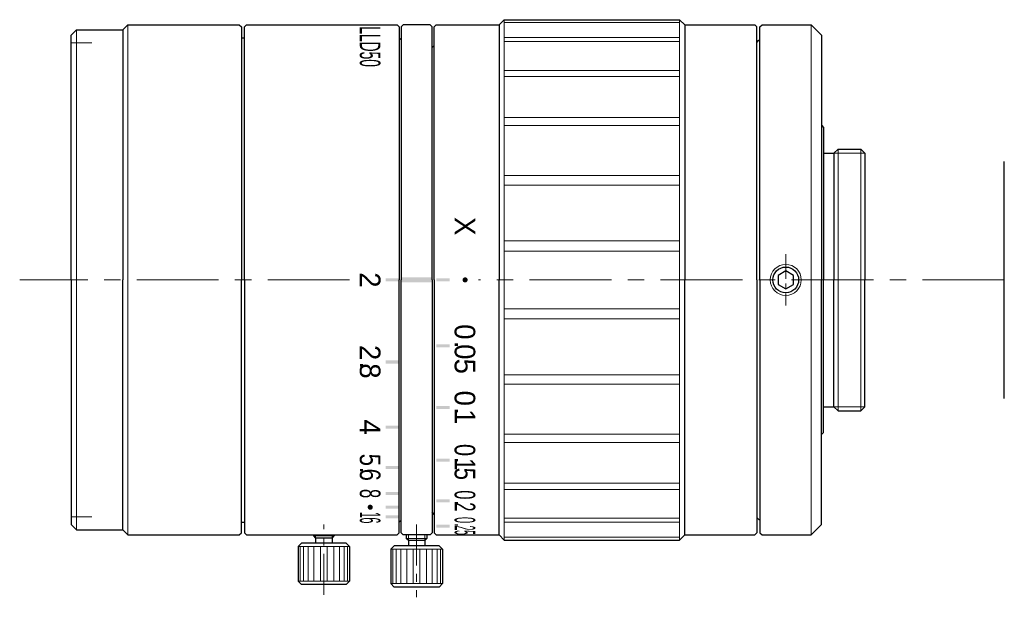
# Model space of a CAD drawing. Header units: millimetres. Extents: x 6.5 to 102, y 19.2 to 75.2.
import ezdxf
from ezdxf.enums import TextEntityAlignment as Align

# ---------------------------------------------------------------- set-up
doc = ezdxf.new("R2010")
doc.units = ezdxf.units.MM
doc.header["$LTSCALE"] = 0.25
doc.linetypes.add('CENTER', pattern=[50.8, 31.75, -6.35, 6.35, -6.35])
doc.layers.add('00_補助線', color=252, linetype='Continuous', lineweight=0, plot=False)
for name, color, linetype, lineweight in [('01_外形線', 7, 'Continuous', 30), ('02_ﾈｼﾞ（断面）・遮光線仕切り', 7, 'Continuous', 20), ('03_ﾈｼﾞ・ﾛｰﾚｯﾄ・遮光線', 7, 'Continuous', 9), ('04_中心線', 1, 'CENTER', 20), ('06_面取線', 7, 'Continuous', 9), ('09_文字', 2, 'Continuous', 20)]:
    doc.layers.add(name, color=color, linetype=linetype, lineweight=lineweight)
doc.styles.add('VS Standard', font='txt', dxfattribs={"height": 3})

# ---------------------------------------------------------------- blocks, each defined once
blk = doc.blocks.new('HM30##')
at = {"layer": '01_外形線'}
blk.add_lwpolyline([(-0.75, -0.433), (0, -0.866), (0.75, -0.433), (0.75, 0.433), (0, 0.866), (-0.75, 0.433)], close=True, dxfattribs=at)
blk.add_circle((0, 0), 1.25, dxfattribs=at)
at = {"layer": '03_ﾈｼﾞ・ﾛｰﾚｯﾄ・遮光線'}
blk.add_circle((0, 0), 1.5, dxfattribs=at)

msp = doc.modelspace()

# ---------------------------------------------------------------- hatches: boundary and pattern name
at = {"layer": '01_外形線'}
h = msp.add_hatch(color=256, dxfattribs=at)
h.dxf.hatch_style = 1
h.paths.add_polyline_path([(43.313, 49.85), (43.313, 50.15), (42.013, 50.15), (42.013, 49.85)])
h = msp.add_hatch(color=256, dxfattribs=at)
h.dxf.hatch_style = 1
h.paths.add_polyline_path([(46.513, 50.25), (43.513, 50.25), (43.513, 49.75), (46.513, 49.75)])
h = msp.add_hatch(color=256, dxfattribs=at)
h.dxf.hatch_style = 1
h.paths.add_polyline_path([(48.213, 49.85), (48.213, 50.15), (46.913, 50.15), (46.913, 49.85)])
h = msp.add_hatch(color=256, dxfattribs=at)
h.dxf.hatch_style = 1
h.paths.add_polyline_path([(48.213, 43.444), (48.213, 43.744), (46.913, 43.744), (46.913, 43.444)])
h = msp.add_hatch(color=256, dxfattribs=at)
h.dxf.hatch_style = 1
h.paths.add_polyline_path([(43.313, 41.882), (43.313, 42.182), (42.013, 42.182), (42.013, 41.882)])
h = msp.add_hatch(color=256, dxfattribs=at)
h.dxf.hatch_style = 1
h.paths.add_polyline_path([(48.213, 37.475), (48.213, 37.775), (46.913, 37.775), (46.913, 37.475)])
h = msp.add_hatch(color=256, dxfattribs=at)
h.dxf.hatch_style = 1
h.paths.add_polyline_path([(43.313, 35.566), (43.313, 35.866), (42.013, 35.866), (42.013, 35.566)])
h = msp.add_hatch(color=256, dxfattribs=at)
h.dxf.hatch_style = 1
h.paths.add_polyline_path([(48.213, 32.349), (48.213, 32.649), (46.913, 32.649), (46.913, 32.349)])
h = msp.add_hatch(color=256, dxfattribs=at)
h.dxf.hatch_style = 1
h.paths.add_polyline_path([(43.313, 31.641), (43.313, 31.941), (42.013, 31.941), (42.013, 31.641)])
h = msp.add_hatch(color=256, dxfattribs=at)
h.dxf.hatch_style = 1
h.paths.add_polyline_path([(43.313, 29.116), (43.313, 29.416), (42.013, 29.416), (42.013, 29.116)])
h = msp.add_hatch(color=256, dxfattribs=at)
h.dxf.hatch_style = 1
h.paths.add_polyline_path([(48.213, 28.416), (48.213, 28.716), (46.913, 28.716), (46.913, 28.416)])
h = msp.add_hatch(color=256, dxfattribs=at)
h.dxf.hatch_style = 1
h.paths.add_polyline_path([(43.313, 27.791), (43.313, 28.091), (42.013, 28.091), (42.013, 27.791)])
h = msp.add_hatch(color=256, dxfattribs=at)
h.dxf.hatch_style = 1
h.paths.add_polyline_path([(43.313, 26.87), (43.313, 27.17), (42.013, 27.17), (42.013, 26.87)])
h = msp.add_hatch(color=256, dxfattribs=at)
h.dxf.hatch_style = 1
h.paths.add_polyline_path([(48.213, 25.943), (48.213, 26.243), (46.913, 26.243), (46.913, 25.943)])
at = {"layer": '09_文字'}
h = msp.add_hatch(color=256, dxfattribs=at)
h.dxf.hatch_style = 1
h.paths.add_polyline_path([(49.713, 49.75, 1), (49.713, 50.25, 1)])
h = msp.add_hatch(color=256, dxfattribs=at)
h.dxf.hatch_style = 1
h.paths.add_polyline_path([(40.513, 27.691, 1), (40.513, 28.191, 1)])

# ---------------------------------------------------------------- linework, layer by layer
at = {"layer": '00_補助線'}
for p, q in [((11.513, 73), (13.513, 73)), ((11.513, 27), (13.513, 27))]:
    msp.add_line(p, q, dxfattribs=at)
at = {"layer": '01_外形線'}
for p, q in [((16.513, 74.25), (17.013, 74.75)), ((17.013, 74.75), (27.813, 74.75)), ((27.813, 74.75), (28.013, 74.55)), ((28.013, 74.55), (28.013, 50)), ((28.313, 74.55), (28.513, 74.75)), ((28.313, 50), (28.313, 74.55)), ((28.513, 74.75), (43.113, 74.75)), ((43.113, 74.75), (43.313, 74.55)), ((43.313, 74.55), (43.313, 50)), ((43.513, 74.55), (43.713, 74.75)), ((43.513, 74.55), (43.513, 50)), ((46.313, 74.75), (43.713, 74.75)), ((46.513, 74.55), (46.313, 74.75)), ((46.513, 50), (46.513, 74.55)), ((46.713, 74.55), (46.913, 74.75)), ((46.713, 50), (46.713, 74.55)), ((46.913, 74.75), (53.017, 74.75)), ((53.017, 74.75), (53.517, 75.25)), ((53.017, 74.75), (53.017, 74.75)), ((53.017, 74.75), (53.017, 50)), ((53.517, 75.25), (70.517, 75.25)), ((70.517, 75.25), (71.017, 74.75)), ((71.017, 74.75), (71.017, 74.75)), ((71.017, 74.75), (77.817, 74.75)), ((71.017, 74.75), (71.017, 50)), ((78.017, 74.55), (77.817, 74.75)), ((78.017, 50), (78.017, 74.55)), ((78.317, 74.55), (78.517, 74.75)), ((78.317, 50), (78.317, 74.55)), ((78.517, 74.75), (83.287, 74.75)), ((83.287, 74.75), (84.287, 73.75)), ((11.513, 73.75), (12.013, 74.25)), ((11.513, 50), (11.513, 73.75)), ((12.013, 74.25), (16.513, 74.25)), ((16.513, 74.25), (16.513, 74.25)), ((16.513, 74.25), (16.513, 50)), ((84.287, 73.75), (84.287, 50)), ((28.013, 73.5), (28.313, 73.5)), ((43.313, 73.5), (43.313, 73.5)), ((43.313, 73.5), (43.513, 73.3)), ((46.713, 72.75), (46.513, 72.55)), ((78.017, 73.05), (78.217, 73.25)), ((78.217, 73.25), (78.317, 73.25)), ((84.287, 65), (84.287, 65)), ((84.287, 65), (84.487, 64.8)), ((84.487, 64.8), (84.487, 50)), ((84.487, 62.303), (85.487, 62.303)), ((85.487, 62.303), (85.884, 62.7)), ((85.487, 62.303), (85.487, 62.303)), ((85.487, 62.303), (85.487, 50)), ((85.884, 62.7), (88.09, 62.7)), ((88.487, 62.303), (88.09, 62.7)), ((88.487, 62.303), (88.487, 50)), ((102.013, 38.5), (102.013, 61.5)), ((11.513, 50), (11.513, 26.25)), ((16.513, 25.75), (16.513, 50)), ((28.013, 25.45), (28.013, 50)), ((28.313, 50), (28.313, 25.45)), ((43.313, 25.45), (43.313, 50)), ((43.513, 25.45), (43.513, 50)), ((46.513, 50), (46.513, 25.45)), ((46.713, 50), (46.713, 25.45)), ((53.017, 25.25), (53.017, 50)), ((71.017, 25.25), (71.017, 50)), ((78.017, 50), (78.017, 25.45)), ((78.317, 50), (78.317, 25.45)), ((84.287, 26.25), (84.287, 50)), ((84.487, 35.2), (84.487, 50)), ((85.487, 37.697), (85.487, 50)), ((88.487, 37.697), (88.487, 50)), ((84.487, 37.697), (85.487, 37.697)), ((85.487, 37.697), (85.487, 37.697)), ((85.487, 37.697), (85.884, 37.3)), ((85.884, 37.3), (88.09, 37.3)), ((88.487, 37.697), (88.09, 37.3)), ((84.287, 35), (84.487, 35.2)), ((84.287, 35), (84.287, 35)), ((46.713, 27.25), (46.513, 27.45)), ((78.017, 26.95), (78.217, 26.75)), ((78.217, 26.75), (78.317, 26.75)), ((11.513, 26.25), (12.013, 25.75)), ((28.013, 26.5), (28.313, 26.5)), ((43.313, 26.5), (43.513, 26.7)), ((43.313, 26.5), (43.313, 26.5)), ((83.287, 25.25), (84.287, 26.25)), ((12.013, 25.75), (16.513, 25.75)), ((16.513, 25.75), (16.513, 25.75)), ((16.513, 25.75), (17.013, 25.25)), ((17.013, 25.25), (27.813, 25.25)), ((27.813, 25.25), (28.013, 25.45)), ((28.313, 25.45), (28.513, 25.25)), ((28.513, 25.25), (43.113, 25.25)), ((35.013, 25.25), (35.013, 25.15)), ((35.013, 25.15), (35.213, 24.95)), ((35.213, 24.95), (35.213, 24.45)), ((36.813, 24.95), (35.213, 24.95)), ((36.813, 24.95), (37.013, 25.15)), ((36.813, 24.95), (36.813, 24.45)), ((37.013, 25.25), (37.013, 25.15)), ((43.113, 25.25), (43.313, 25.45)), ((43.513, 25.45), (43.713, 25.25)), ((46.313, 25.25), (43.713, 25.25)), ((44.013, 25.25), (44.013, 24.9)), ((44.213, 24.7), (44.013, 24.9)), ((45.813, 24.7), (46.013, 24.9)), ((46.013, 25.25), (46.013, 24.9)), ((46.513, 25.45), (46.313, 25.25)), ((46.713, 25.45), (46.913, 25.25)), ((46.913, 25.25), (53.017, 25.25)), ((53.017, 25.25), (53.017, 25.25)), ((53.017, 25.25), (53.517, 24.75)), ((70.517, 24.75), (71.017, 25.25)), ((71.017, 25.25), (71.017, 25.25)), ((71.017, 25.25), (77.817, 25.25)), ((78.017, 25.45), (77.817, 25.25)), ((78.317, 25.45), (78.517, 25.25)), ((78.517, 25.25), (83.287, 25.25)), ((33.838, 24.45), (33.513, 24.125)), ((33.513, 24.125), (33.513, 20.775)), ((38.188, 24.45), (33.838, 24.45)), ((38.188, 24.45), (38.513, 24.125)), ((38.513, 24.125), (38.513, 20.775)), ((42.838, 24.2), (42.513, 23.875)), ((42.513, 23.875), (42.513, 20.525)), ((47.188, 24.2), (42.838, 24.2)), ((44.213, 24.7), (44.213, 24.2)), ((45.813, 24.7), (44.213, 24.7)), ((45.813, 24.7), (45.813, 24.2)), ((47.188, 24.2), (47.513, 23.875)), ((47.513, 23.875), (47.513, 20.525)), ((53.517, 24.75), (70.517, 24.75)), ((33.838, 20.45), (33.513, 20.775)), ((38.188, 20.45), (33.838, 20.45)), ((38.188, 20.45), (38.513, 20.775)), ((42.838, 20.2), (42.513, 20.525)), ((47.188, 20.2), (42.838, 20.2)), ((47.188, 20.2), (47.513, 20.525))]:
    msp.add_line(p, q, dxfattribs=at)
at = {"layer": '02_ﾈｼﾞ（断面）・遮光線仕切り'}
for p, q in [((85.487, 62.303), (88.487, 62.303)), ((85.487, 37.697), (88.487, 37.697)), ((35.213, 25.25), (35.213, 24.95)), ((36.813, 25.25), (36.813, 24.95)), ((44.213, 25.25), (44.213, 24.7)), ((45.813, 25.25), (45.813, 24.7))]:
    msp.add_line(p, q, dxfattribs=at)
at = {"layer": '03_ﾈｼﾞ・ﾛｰﾚｯﾄ・遮光線'}
for p, q in [((53.517, 74.964), (70.517, 74.964)), ((53.517, 73.515), (70.517, 73.515)), ((53.517, 73.132), (70.517, 73.132)), ((53.517, 70.333), (70.517, 70.333)), ((53.517, 69.724), (70.517, 69.724)), ((53.517, 65.765), (70.517, 65.765)), ((53.517, 64.972), (70.517, 64.972)), ((53.517, 60.123), (70.517, 60.123)), ((53.517, 59.199), (70.517, 59.199)), ((53.517, 53.791), (70.517, 53.791)), ((53.517, 52.799), (70.517, 52.799)), ((53.517, 47.201), (70.517, 47.201)), ((53.517, 46.209), (70.517, 46.209)), ((53.517, 40.801), (70.517, 40.801)), ((53.517, 39.877), (70.517, 39.877)), ((53.517, 35.028), (70.517, 35.028)), ((53.517, 34.235), (70.517, 34.235)), ((53.517, 30.276), (70.517, 30.276)), ((53.517, 29.667), (70.517, 29.667)), ((53.517, 26.868), (70.517, 26.868)), ((53.517, 26.485), (70.517, 26.485)), ((53.517, 25.036), (70.517, 25.036))]:
    msp.add_line(p, q, dxfattribs=at)
at = {"layer": '04_中心線', "ltscale": 0.3}
msp.add_line((80.817, 52.5), (80.817, 47.5), dxfattribs=at)
at = {"layer": '04_中心線'}
for p, q in [((38.506, 50), (6.513, 50)), ((102.013, 50), (51.017, 50))]:
    msp.add_line(p, q, dxfattribs=at)
at = {"layer": '04_中心線', "ltscale": 0.5}
for p, q in [((36.013, 19.45), (36.013, 26.25)), ((45.013, 26.25), (45.013, 19.2))]:
    msp.add_line(p, q, dxfattribs=at)
at = {"layer": '06_面取線'}
for p, q in [((17.013, 74.75), (17.013, 50)), ((53.517, 75.25), (53.517, 50)), ((70.517, 75.25), (70.517, 50)), ((83.287, 74.75), (83.287, 50)), ((12.013, 74.25), (12.013, 50)), ((85.884, 62.7), (85.884, 50)), ((88.09, 62.7), (88.09, 50)), ((12.013, 25.75), (12.013, 50)), ((17.013, 25.25), (17.013, 50)), ((53.517, 24.75), (53.517, 50)), ((70.517, 24.75), (70.517, 50)), ((83.287, 25.25), (83.287, 50)), ((85.884, 37.3), (85.884, 50)), ((88.09, 37.3), (88.09, 50)), ((37.013, 25.15), (35.013, 25.15)), ((46.013, 24.9), (44.013, 24.9)), ((38.513, 24.125), (33.513, 24.125)), ((33.703, 20.775), (33.703, 24.125)), ((34.03, 20.775), (34.03, 24.125)), ((34.491, 20.775), (34.491, 24.125)), ((35.056, 20.775), (35.056, 24.125)), ((35.687, 20.775), (35.687, 24.125)), ((36.339, 20.775), (36.339, 24.125)), ((36.97, 20.775), (36.97, 24.125)), ((37.535, 20.775), (37.535, 24.125)), ((37.996, 20.775), (37.996, 24.125)), ((38.323, 20.775), (38.323, 24.125)), ((47.513, 23.875), (42.513, 23.875)), ((42.703, 20.525), (42.703, 23.875)), ((43.03, 20.525), (43.03, 23.875)), ((43.491, 20.525), (43.491, 23.875)), ((44.056, 20.525), (44.056, 23.875)), ((44.687, 20.525), (44.687, 23.875)), ((45.339, 20.525), (45.339, 23.875)), ((45.97, 20.525), (45.97, 23.875)), ((46.535, 20.525), (46.535, 23.875)), ((46.996, 20.525), (46.996, 23.875)), ((47.323, 20.525), (47.323, 23.875)), ((38.513, 20.775), (33.513, 20.775)), ((47.513, 20.525), (42.513, 20.525))]:
    msp.add_line(p, q, dxfattribs=at)

# ---------------------------------------------------------------- block references
at = {"layer": '01_外形線'}
msp.add_blockref('HM30##', (80.817, 50), dxfattribs=at)

# ---------------------------------------------------------------- texts
at = {"layer": '09_文字', "style": 'VS Standard'}
for s, width, p in [('LLD50', 0.5, (41.501, 72.635)), ('0', 0.8, (50.698, 33.489)), ('5', 0.8, (41.501, 32.539)), ('.', 0.8, (50.701, 32.512)), ('1', 0.8, (50.701, 32.117)), ('.', 0.8, (41.505, 31.541)), ('6', 0.8, (41.505, 31.093)), ('5', 0.8, (50.701, 31.181)), ('8', 0.6, (41.503, 29.266)), ('0', 0.6, (50.698, 29.139)), ('.', 0.6, (50.701, 28.379)), ('2', 0.6, (50.701, 27.977)), ('6', 0.4, (41.503, 26.665)), ('1', 0.4, (41.505, 27.202)), ('0', 0.4, (50.698, 26.694)), ('.', 0.4, (50.701, 26.218)), ('2', 0.3, (50.701, 25.928)), ('5', 0.3, (50.701, 25.485))]:
    msp.add_text(s, height=2, rotation=270, dxfattribs=dict(at, width=width)).set_placement(p, align=Align.TOP_CENTER)
for s, p in [('X', (50.698, 55.208)), ('2', (41.501, 50)), ('0', (50.698, 44.959)), ('2', (41.501, 42.948)), ('.', (50.701, 43.719)), ('0', (50.701, 43.024)), ('5', (50.701, 41.62)), ('.', (41.505, 41.709)), ('8', (41.505, 41.165)), ('0', (50.698, 38.515)), ('.', (50.701, 37.276)), ('1', (50.701, 36.732)), ('4', (41.503, 35.716))]:
    msp.add_text(s, height=2, rotation=270, dxfattribs=at).set_placement(p, align=Align.TOP_CENTER)

doc.saveas('drawing.dxf')
